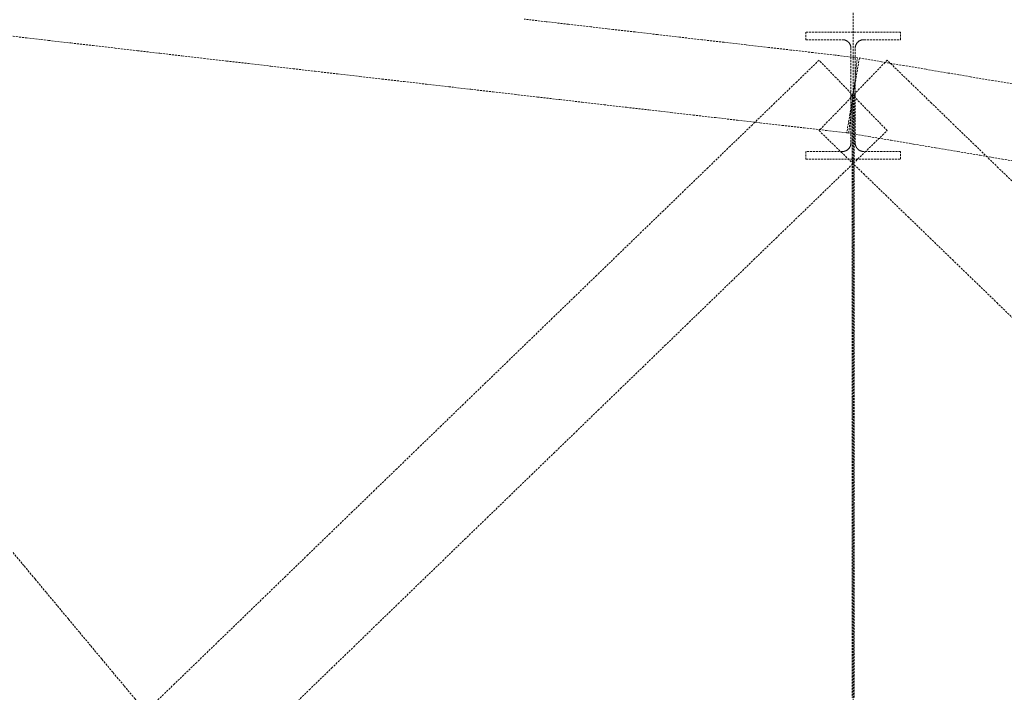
# Model space of a CAD drawing. Header units: millimetres. Extents: x -176817 to 571382, y -58489 to 156123.
# Tile 188 of 256: x 162774 to 165889, y -25119 to -22990. Entities that reach past the tile are written whole.
import ezdxf

# ---------------------------------------------------------------- set-up
doc = ezdxf.new("R2010")
doc.units = ezdxf.units.MM
doc.header["$LTSCALE"] = 0.2
doc.linetypes.add('HIDDEN', pattern=[9.525, 6.35, -3.175])
doc.layers.add('-AAA Podkład', color=252, linetype='Continuous', lineweight=13)
doc.layers.add('-AAA Wymiar', color=1, linetype='Continuous', lineweight=18)

# ---------------------------------------------------------------- blocks, each defined once
blk = doc.blocks.new('Podkład rev.B')
at = {"layer": '-AAA Podkład', "linetype": 'HIDDEN', "ltscale": 5}
blk.add_line((26350, 2544.3, 0), (26350, -48454.9, 0), dxfattribs=at)
for points in [[(26336.2, -41032.4), (26343.1, -40972.8), (26350, -40913.2), (26356.9, -40853.6), (26363.8, -40794), (26293.5, -40785.8), (26223.2, -40777.7), (26152.9, -40769.5), (26082.6, -40761.4), (26012.2, -40753.2), (25941.9, -40745.1), (25871.6, -40737), (25801.3, -40728.8), (25731, -40720.7), (25660.7, -40712.5), (25590.4, -40704.4), (25520.1, -40696.2), (25449.7, -40688.1), (25379.4, -40679.9), (25309.1, -40671.8)], [(23664.3, -40722.9), (23734.6, -40731), (23804.9, -40739.2), (23875.3, -40747.3), (23945.6, -40755.5), (24015.9, -40763.6), (24086.2, -40771.8), (24156.5, -40779.9), (24226.8, -40788.1), (24297.1, -40796.2), (24367.4, -40804.3), (24437.8, -40812.5), (24508.1, -40820.6), (24578.4, -40828.8), (24648.7, -40836.9), (24719, -40845.1), (24789.3, -40853.2), (24859.6, -40861.3), (24929.9, -40869.5), (25000.3, -40877.6), (25070.6, -40885.8), (25140.9, -40893.9), (25211.2, -40902.1), (25281.5, -40910.2), (25351.8, -40918.4), (25422.1, -40926.5), (25492.4, -40934.6), (25562.8, -40942.8), (25633.1, -40950.9), (25703.4, -40959.1), (25773.7, -40967.2), (25844, -40975.4), (25914.3, -40983.5), (25984.6, -40991.6), (26054.9, -40999.8), (26125.3, -41007.9), (26195.6, -41016.1), (26265.9, -41024.2), (26336.2, -41032.4)], [(23980.9, -43190.2), (24040.5, -43140.6), (24100, -43091), (24159.5, -43041.3), (24219.1, -42991.7), (24183.9, -42949.5), (24148.7, -42907.4), (24113.6, -42865.2), (24078.4, -42823), (24043.3, -42780.9), (24008.1, -42738.7), (23973, -42696.5), (23937.8, -42654.3), (23902.6, -42612.2), (23867.5, -42570), (23832.3, -42527.8), (23797.2, -42485.7), (23762, -42443.5), (23726.9, -42401.3), (23691.7, -42359.1)], [(26356.8, -40913.2), (26356.8, -40838.5), (26356.8, -40763.9), (26356.8, -40763.2), (26356.8, -40762.5), (26356.8, -40761.9), (26356.9, -40761.2), (26357, -40760.5), (26357, -40759.9), (26357.1, -40759.2), (26357.3, -40758.6), (26357.4, -40757.9), (26357.6, -40757.3), (26357.7, -40756.6), (26357.9, -40756), (26358.1, -40755.4), (26358.3, -40754.8), (26358.6, -40754.1), (26358.8, -40753.5), (26359.1, -40752.9), (26359.3, -40752.3), (26359.6, -40751.7), (26359.9, -40751.1), (26360.3, -40750.5), (26360.6, -40750), (26360.9, -40749.4), (26361.3, -40748.8), (26361.7, -40748.3), (26362.1, -40747.7), (26362.5, -40747.2), (26362.9, -40746.7), (26363.3, -40746.2), (26363.7, -40745.7), (26364.2, -40745.2), (26364.6, -40744.7), (26365.1, -40744.3), (26365.6, -40743.8), (26366.1, -40743.4), (26366.6, -40743), (26367.1, -40742.5), (26367.7, -40742.1), (26368.2, -40741.7), (26368.7, -40741.4), (26369.3, -40741), (26369.9, -40740.7), (26370.4, -40740.3), (26371, -40740), (26371.6, -40739.7), (26372.2, -40739.4), (26372.8, -40739.1), (26373.4, -40738.9), (26374, -40738.6), (26374.6, -40738.4), (26375.3, -40738.2), (26375.9, -40738), (26376.5, -40737.8), (26377.2, -40737.6), (26377.8, -40737.5), (26378.5, -40737.3), (26379.1, -40737.2), (26379.8, -40737.1), (26380.4, -40737), (26381.1, -40736.9), (26381.8, -40736.9), (26382.4, -40736.8), (26383.1, -40736.8), (26383.8, -40736.8), (26441.9, -40736.8), (26500, -40736.8), (26500, -40712.8), (26425, -40712.8), (26350, -40712.8), (26275, -40712.8), (26200, -40712.8), (26200, -40736.8), (26258.1, -40736.8), (26316.3, -40736.8), (26316.9, -40736.8), (26317.6, -40736.8), (26318.2, -40736.9), (26318.9, -40736.9), (26319.6, -40737), (26320.2, -40737.1), (26320.9, -40737.2), (26321.5, -40737.3), (26322.2, -40737.5), (26322.8, -40737.6), (26323.5, -40737.8), (26324.1, -40738), (26324.7, -40738.2), (26325.4, -40738.4), (26326, -40738.6), (26326.6, -40738.9), (26327.2, -40739.1), (26327.8, -40739.4), (26328.4, -40739.7), (26329, -40740), (26329.6, -40740.3), (26330.1, -40740.7), (26330.7, -40741), (26331.3, -40741.4), (26331.8, -40741.7), (26332.3, -40742.1), (26332.9, -40742.5), (26333.4, -40743), (26333.9, -40743.4), (26334.4, -40743.8), (26334.9, -40744.3), (26335.4, -40744.7), (26335.8, -40745.2), (26336.3, -40745.7), (26336.7, -40746.2), (26337.1, -40746.7), (26337.5, -40747.2), (26337.9, -40747.8), (26338.3, -40748.3), (26338.7, -40748.8), (26339.1, -40749.4), (26339.4, -40750), (26339.7, -40750.5), (26340.1, -40751.1), (26340.4, -40751.7), (26340.7, -40752.3), (26340.9, -40752.9), (26341.2, -40753.5), (26341.4, -40754.1), (26341.7, -40754.8), (26341.9, -40755.4), (26342.1, -40756), (26342.3, -40756.6), (26342.4, -40757.3), (26342.6, -40757.9), (26342.7, -40758.6), (26342.9, -40759.2), (26343, -40759.9), (26343, -40760.5), (26343.1, -40761.2), (26343.2, -40761.9), (26343.2, -40762.5), (26343.2, -40763.2), (26343.3, -40763.9), (26343.3, -40838.5), (26343.3, -40913.2), (26356.8, -40913.2)], [(26457.8, -41024.5), (26403.9, -40968.9), (26350, -40913.2), (26296.1, -40857.5), (26242.2, -40801.8), (26171.9, -40869.8), (26101.6, -40937.9), (26031.3, -41006), (25960.9, -41074), (25890.6, -41142.1), (25820.3, -41210.1), (25750, -41278.2), (25679.7, -41346.2), (25609.4, -41414.3), (25539.1, -41482.4), (25468.8, -41550.4), (25398.4, -41618.5), (25328.1, -41686.5), (25257.8, -41754.6), (25187.5, -41822.6), (25117.2, -41890.7), (25046.9, -41958.7), (24976.6, -42026.8), (24906.3, -42094.9), (24835.9, -42162.9), (24765.6, -42231), (24695.3, -42299), (24625, -42367.1), (24554.7, -42435.1), (24484.4, -42503.2), (24414.1, -42571.3), (24343.8, -42639.3), (24273.4, -42707.4), (24203.1, -42775.4), (24132.8, -42843.5)], [(24559.4, -42862.1), (24629.7, -42794), (24700, -42725.9), (24770.3, -42657.9), (24840.6, -42589.8), (24910.9, -42521.8), (24981.2, -42453.7), (25051.6, -42385.7), (25121.9, -42317.6), (25192.2, -42249.6), (25262.5, -42181.5), (25332.8, -42113.4), (25403.1, -42045.4), (25473.4, -41977.3), (25543.7, -41909.3), (25614.1, -41841.2), (25684.4, -41773.2), (25754.7, -41705.1), (25825, -41637), (25895.3, -41569), (25965.6, -41500.9), (26035.9, -41432.9), (26106.2, -41364.8), (26176.6, -41296.8), (26246.9, -41228.7), (26317.2, -41160.7), (26387.5, -41092.6), (26457.8, -41024.5)], [(26879.7, -41210.1), (26809.4, -41142.1), (26739.1, -41074), (26668.7, -41006), (26598.4, -40937.9), (26528.1, -40869.8), (26457.8, -40801.8), (26403.9, -40857.5), (26350, -40913.2), (26296.1, -40968.9), (26242.2, -41024.5), (26312.5, -41092.6), (26382.8, -41160.7), (26453.1, -41228.7), (26523.4, -41296.8), (26593.8, -41364.8), (26664.1, -41432.9), (26734.4, -41500.9), (26804.7, -41569), (26875, -41637)], [(26862.2, -40878), (26791.9, -40866.2), (26721.6, -40854.3), (26651.3, -40842.4), (26580.9, -40830.5), (26510.6, -40818.6), (26440.3, -40806.7), (26370, -40794.8), (26360, -40854), (26350, -40913.2), (26340, -40972.3), (26330, -41031.5), (26400.3, -41043.4), (26470.6, -41055.3), (26540.9, -41067.1), (26611.2, -41079), (26681.6, -41090.9), (26751.9, -41102.8), (26822.2, -41114.7), (26892.5, -41126.6)], [(26500, -41114.9), (26500, -41090.7), (26441.9, -41090.7), (26383.8, -41090.7), (26383.1, -41090.7), (26382.4, -41090.7), (26381.8, -41090.7), (26381.1, -41090.6), (26380.4, -41090.5), (26379.8, -41090.4), (26379.1, -41090.3), (26378.5, -41090.2), (26377.8, -41090.1), (26377.2, -41089.9), (26376.5, -41089.7), (26375.9, -41089.5), (26375.2, -41089.3), (26374.6, -41089.1), (26374, -41088.9), (26373.4, -41088.6), (26372.8, -41088.4), (26372.2, -41088.1), (26371.6, -41087.8), (26371, -41087.5), (26370.4, -41087.2), (26369.8, -41086.8), (26369.3, -41086.5), (26368.7, -41086.1), (26368.2, -41085.7), (26367.6, -41085.3), (26367.1, -41084.9), (26366.6, -41084.5), (26366.1, -41084.1), (26365.6, -41083.6), (26365.1, -41083.2), (26364.6, -41082.7), (26364.2, -41082.2), (26363.7, -41081.7), (26363.3, -41081.2), (26362.8, -41080.7), (26362.4, -41080.2), (26362, -41079.7), (26361.6, -41079.1), (26361.3, -41078.6), (26360.9, -41078), (26360.6, -41077.4), (26360.2, -41076.9), (26359.9, -41076.3), (26359.6, -41075.7), (26359.3, -41075.1), (26359, -41074.5), (26358.8, -41073.9), (26358.5, -41073.3), (26358.3, -41072.6), (26358.1, -41072), (26357.9, -41071.4), (26357.7, -41070.7), (26357.6, -41070.1), (26357.4, -41069.4), (26357.3, -41068.8), (26357.1, -41068.1), (26357, -41067.5), (26357, -41066.8), (26356.9, -41066.1), (26356.8, -41065.5), (26356.8, -41064.8), (26356.8, -41064.2), (26356.8, -41063.5), (26356.8, -40988.3), (26356.8, -40913.2), (26343.3, -40913.2), (26343.3, -40988.3), (26343.3, -41063.5), (26343.2, -41064.2), (26343.2, -41064.8), (26343.2, -41065.5), (26343.1, -41066.1), (26343, -41066.8), (26343, -41067.5), (26342.9, -41068.1), (26342.7, -41068.8), (26342.6, -41069.4), (26342.4, -41070.1), (26342.3, -41070.7), (26342.1, -41071.4), (26341.9, -41072), (26341.7, -41072.6), (26341.5, -41073.3), (26341.2, -41073.9), (26341, -41074.5), (26340.7, -41075.1), (26340.4, -41075.7), (26340.1, -41076.3), (26339.8, -41076.9), (26339.4, -41077.4), (26339.1, -41078), (26338.7, -41078.6), (26338.4, -41079.1), (26338, -41079.7), (26337.6, -41080.2), (26337.2, -41080.7), (26336.7, -41081.2), (26336.3, -41081.7), (26335.8, -41082.2), (26335.4, -41082.7), (26334.9, -41083.2), (26334.4, -41083.6), (26333.9, -41084.1), (26333.4, -41084.5), (26332.9, -41084.9), (26332.4, -41085.3), (26331.8, -41085.7), (26331.3, -41086.1), (26330.7, -41086.5), (26330.2, -41086.8), (26329.6, -41087.2), (26329, -41087.5), (26328.4, -41087.8), (26327.8, -41088.1), (26327.2, -41088.4), (26326.6, -41088.6), (26326, -41088.9), (26325.4, -41089.1), (26324.8, -41089.3), (26324.1, -41089.5), (26323.5, -41089.7), (26322.8, -41089.9), (26322.2, -41090.1), (26321.5, -41090.2), (26320.9, -41090.3), (26320.2, -41090.4), (26319.6, -41090.5), (26318.9, -41090.6), (26318.2, -41090.7), (26317.6, -41090.7), (26316.9, -41090.7), (26316.3, -41090.7), (26258.1, -41090.7), (26200, -41090.7), (26200, -41114.9), (26275, -41114.9), (26350, -41114.9), (26425, -41114.9), (26500, -41114.9)], [(26347, -40913.2), (26347, -40981.2), (26347, -41049.3), (26347, -41117.3), (26347, -41185.4), (26347, -41253.4), (26347, -41321.5), (26347, -41389.6), (26347, -41457.6), (26347, -41525.7), (26347, -41593.7), (26347, -41661.8), (26347, -41729.8), (26347, -41797.9), (26347, -41866), (26347, -41934), (26347, -42002.1), (26347, -42070.1), (26347, -42138.2), (26347, -42206.2), (26347, -42274.3), (26347, -42342.3), (26347, -42410.4), (26347, -42478.5), (26347, -42546.5), (26347, -42614.6), (26347, -42682.6), (26347, -42750.7), (26347, -42818.7)], [(26353, -42818.7), (26353, -42750.7), (26353, -42682.6), (26353, -42614.6), (26353, -42546.5), (26353, -42478.5), (26353, -42410.4), (26353, -42342.3), (26353, -42274.3), (26353, -42206.2), (26353, -42138.2), (26353, -42070.1), (26353, -42002.1), (26353, -41934), (26353, -41866), (26353, -41797.9), (26353, -41729.8), (26353, -41661.8), (26353, -41593.7), (26353, -41525.7), (26353, -41457.6), (26353, -41389.6), (26353, -41321.5), (26353, -41253.4), (26353, -41185.4), (26353, -41117.3), (26353, -41049.3), (26353, -40981.2), (26353, -40913.2), (26347, -40913.2)]]:
    blk.add_lwpolyline(points, dxfattribs=at)

msp = doc.modelspace()

# ---------------------------------------------------------------- block references
at = {"layer": '-AAA Wymiar'}
msp.add_blockref('Podkład rev.B', (139060.9118, 17683.4632, 0), dxfattribs=at)

doc.saveas('drawing.dxf')
